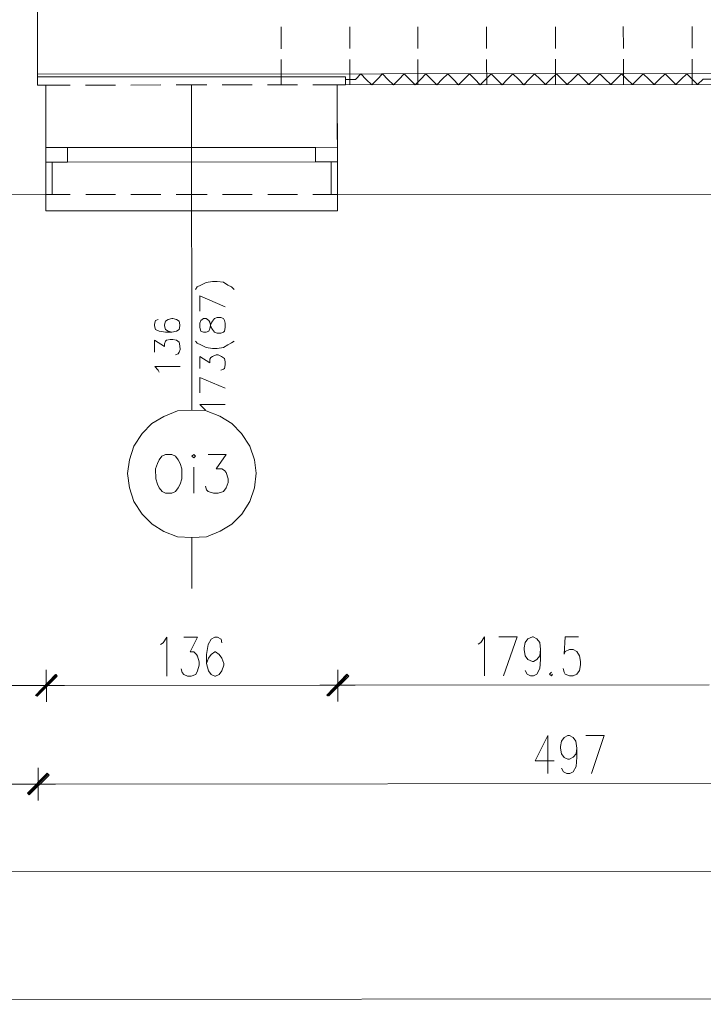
# Model space of a CAD drawing. Header units: inches. Extents: x -5850 to 5646, y 8947 to 13007.
# Tile 24 of 256: x -3368 to -3049, y 8947 to 9406. Entities that reach past the tile are written whole.
import ezdxf

# ---------------------------------------------------------------- set-up
doc = ezdxf.new("R2010")
doc.units = ezdxf.units.IN
doc.header["$MEASUREMENT"] = 0
for name, color, linetype in [('at_Entity', 7, 'Continuous'), ('at_Rect', 7, 'Continuous'), ('at_Solid', 7, 'Continuous')]:
    doc.layers.add(name, color=color, linetype=linetype)

msp = doc.modelspace()

# ---------------------------------------------------------------- hatches: boundary and pattern name
at = {"layer": 'at_Solid', "lineweight": 20}
for points in [[(-3351.27, 9100.67), (-3359.71, 9090.53), (-3360.55, 9090.95)], [(-3360.55, 9090.95), (-3359.71, 9090.53), (-3350.84, 9100.67)], [(-3350.42, 9099.83), (-3351.27, 9100.67), (-3359.71, 9090.53)], [(-3359.71, 9090.53), (-3350.84, 9100.67), (-3350.42, 9099.83)], [(-3215.25, 9100.79), (-3224.12, 9090.65), (-3224.54, 9091.07)], [(-3224.54, 9091.07), (-3223.69, 9090.65), (-3215.25, 9100.79)], [(-3214.41, 9099.95), (-3215.25, 9100.79), (-3224.12, 9090.65)], [(-3223.69, 9090.65), (-3215.25, 9100.79), (-3214.41, 9099.95)], [(-3355.03, 9054.62), (-3363.47, 9044.48), (-3364.31, 9045.32)], [(-3364.31, 9045.32), (-3363.47, 9044.48), (-3355.03, 9054.62)], [(-3354.18, 9053.78), (-3355.03, 9054.62), (-3363.47, 9044.48)], [(-3363.47, 9044.48), (-3355.03, 9054.62), (-3354.18, 9053.78)]]:
    msp.add_hatch(color=7, dxfattribs=at).paths.add_polyline_path(points)

# ---------------------------------------------------------------- linework, layer by layer
at = {"layer": 'at_Entity', "color": 7, "lineweight": 20}
for p, q in [((-3359.54, 9375.64), (-3360.02, 9909.56)), ((-3245.93, 9392.64), (-3245.94, 9402.78)), ((-3213.83, 9392.67), (-3213.83, 9402.81)), ((-3182.15, 9392.7), (-3182.15, 9402.84)), ((-3150.04, 9392.73), (-3150.05, 9402.87)), ((-3117.94, 9392.76), (-3117.95, 9402.89)), ((-3086.26, 9392.79), (-3086.27, 9402.92)), ((-3054.16, 9392.81), (-3054.17, 9402.95)), ((-3245.91, 9375.75), (-3245.92, 9387.57)), ((-3213.81, 9375.77), (-3213.82, 9387.6)), ((-3182.13, 9375.8), (-3182.14, 9387.63)), ((-3150.03, 9375.83), (-3150.04, 9387.66)), ((-3117.93, 9375.86), (-3117.94, 9387.69)), ((-3086.25, 9375.89), (-3086.26, 9387.72)), ((-3054.15, 9375.92), (-3054.16, 9387.74)), ((-3359.54, 9380.71), (-2863.65, 9381.16)), ((-3211.28, 9378.31), (-3208.75, 9380.85)), ((-3208.75, 9380.85), (-3206.21, 9378.32)), ((-3201.14, 9378.32), (-3198.61, 9380.86)), ((-3198.61, 9380.86), (-3196.07, 9378.33)), ((-3191, 9378.33), (-3188.48, 9380.87)), ((-3188.48, 9380.87), (-3185.94, 9378.33)), ((-3180.87, 9378.34), (-3178.34, 9380.87)), ((-3178.34, 9380.87), (-3175.8, 9378.34)), ((-3170.73, 9378.35), (-3168.2, 9380.88)), ((-3168.2, 9380.88), (-3165.66, 9378.35)), ((-3160.59, 9378.36), (-3158.06, 9380.89)), ((-3158.06, 9380.89), (-3155.52, 9378.36)), ((-3150.45, 9378.37), (-3147.92, 9380.9)), ((-3147.92, 9380.9), (-3145.38, 9378.37)), ((-3140.32, 9378.38), (-3137.79, 9380.91)), ((-3137.79, 9380.91), (-3135.25, 9378.38)), ((-3130.18, 9378.38), (-3127.65, 9380.92)), ((-3127.65, 9380.92), (-3125.11, 9378.39)), ((-3120.04, 9378.39), (-3117.51, 9380.93)), ((-3117.51, 9380.93), (-3114.97, 9378.4)), ((-3109.9, 9378.4), (-3107.37, 9380.94)), ((-3107.37, 9380.94), (-3104.83, 9378.41)), ((-3099.76, 9378.41), (-3097.23, 9380.95)), ((-3097.23, 9380.95), (-3094.7, 9378.42)), ((-3089.63, 9378.42), (-3087.1, 9380.96)), ((-3087.1, 9380.96), (-3084.56, 9378.43)), ((-3079.49, 9378.43), (-3076.96, 9380.97)), ((-3076.96, 9380.97), (-3074.42, 9378.43)), ((-3069.36, 9378.44), (-3066.82, 9380.97)), ((-3066.82, 9380.97), (-3064.29, 9378.44)), ((-3059.22, 9378.45), (-3056.68, 9380.98)), ((-3056.68, 9380.98), (-3054.15, 9378.45)), ((-3215.93, 9379.57), (-3359.54, 9379.45)), ((-3359.54, 9379.45), (-3359.54, 9375.64)), ((-3302.09, 9375.7), (-3316.03, 9375.68)), ((-3280.55, 9375.71), (-3294.91, 9375.7)), ((-3287.73, 9375.71), (-3287.6, 9224.07)), ((-3259.43, 9375.73), (-3273.37, 9375.72)), ((-3238.31, 9375.75), (-3252.25, 9375.74)), ((-3215.92, 9375.77), (-3231.13, 9375.76)), ((-3219.73, 9375.77), (-3040.63, 9375.93)), ((-3219.69, 9339.87), (-3219.73, 9375.77)), ((-3219.68, 9324.66), (-3219.73, 9375.77)), ((-3215.92, 9375.77), (-3215.93, 9379.57)), ((-3215.93, 9378.31), (-3211.28, 9378.31)), ((-3203.67, 9375.78), (-3206.21, 9378.32)), ((-3201.14, 9378.32), (-3203.67, 9375.78)), ((-3193.54, 9375.79), (-3196.07, 9378.33)), ((-3191, 9378.33), (-3193.54, 9375.79)), ((-3183.4, 9375.8), (-3185.94, 9378.33)), ((-3180.87, 9378.34), (-3183.4, 9375.8)), ((-3173.26, 9375.81), (-3175.8, 9378.34)), ((-3170.73, 9378.35), (-3173.26, 9375.81)), ((-3163.13, 9375.82), (-3165.66, 9378.35)), ((-3160.59, 9378.36), (-3163.13, 9375.82)), ((-3152.99, 9375.83), (-3155.52, 9378.36)), ((-3150.45, 9378.37), (-3152.99, 9375.83)), ((-3142.85, 9375.84), (-3145.38, 9378.37)), ((-3140.32, 9378.38), (-3142.85, 9375.84)), ((-3132.71, 9375.85), (-3135.25, 9378.38)), ((-3130.18, 9378.38), (-3132.71, 9375.85)), ((-3122.57, 9375.86), (-3125.11, 9378.39)), ((-3120.04, 9378.39), (-3122.57, 9375.86)), ((-3112.44, 9375.86), (-3114.97, 9378.4)), ((-3109.9, 9378.4), (-3112.44, 9375.86)), ((-3102.3, 9375.87), (-3104.83, 9378.41)), ((-3099.76, 9378.41), (-3102.3, 9375.87)), ((-3092.16, 9375.88), (-3094.7, 9378.42)), ((-3089.63, 9378.42), (-3092.16, 9375.88)), ((-3082.02, 9375.89), (-3084.56, 9378.43)), ((-3079.49, 9378.43), (-3082.02, 9375.89)), ((-3071.88, 9375.9), (-3074.42, 9378.43)), ((-3069.36, 9378.44), (-3071.88, 9375.9)), ((-3061.75, 9375.91), (-3064.29, 9378.44)), ((-3059.22, 9378.45), (-3061.75, 9375.91)), ((-3051.61, 9375.92), (-3054.15, 9378.45)), ((-3049.08, 9378.46), (-3051.61, 9375.92)), ((-3049.08, 9378.46), (-3044.85, 9378.46)), ((-3344.33, 9375.66), (-3359.54, 9375.64)), ((-3359.54, 9375.64), (-3355.74, 9375.65)), ((-3355.7, 9339.74), (-3355.74, 9375.65)), ((-3355.69, 9324.54), (-3355.74, 9375.65)), ((-3323.21, 9375.68), (-3337.15, 9375.66)), ((-3229.84, 9346.61), (-3345.57, 9346.51)), ((-3352.75, 9339.75), (-3352.73, 9324.54)), ((-3229.83, 9339.86), (-3345.57, 9339.75)), ((-3222.65, 9339.86), (-3222.64, 9324.66)), ((-3479.45, 9324.43), (-3355.69, 9324.54)), ((-3344.29, 9324.55), (-3355.69, 9324.54)), ((-3355.69, 9324.54), (-3355.68, 9316.93)), ((-3323.17, 9324.57), (-3337.1, 9324.56)), ((-3302.04, 9324.59), (-3315.99, 9324.57)), ((-3280.5, 9324.61), (-3294.87, 9324.59)), ((-3259.39, 9324.62), (-3273.33, 9324.61)), ((-3238.26, 9324.64), (-3252.2, 9324.63)), ((-3219.68, 9324.66), (-3231.08, 9324.65)), ((-3219.68, 9324.66), (-3040.58, 9324.82)), ((-3219.67, 9317.06), (-3219.68, 9324.66)), ((-3355.68, 9316.93), (-3219.67, 9317.06)), ((-3280.89, 9283.63), (-3277.94, 9284.06)), ((-3277.94, 9284.06), (-3275.82, 9284.06)), ((-3275.82, 9284.06), (-3272.87, 9283.64)), ((-3285.96, 9280.25), (-3285.12, 9281.51)), ((-3285.12, 9281.51), (-3283.42, 9282.36)), ((-3283.42, 9282.36), (-3280.89, 9283.63)), ((-3272.87, 9283.64), (-3270.75, 9282.37)), ((-3270.75, 9282.37), (-3269.06, 9281.53)), ((-3269.06, 9281.53), (-3267.79, 9280.26)), ((-3283.83, 9270.11), (-3283.84, 9277.29)), ((-3283.84, 9277.29), (-3272.01, 9272.23)), ((-3304.53, 9265.87), (-3304.95, 9264.18)), ((-3303.26, 9266.29), (-3304.53, 9265.87)), ((-3299.88, 9265.45), (-3300.31, 9263.76)), ((-3298.61, 9266.3), (-3299.88, 9265.45)), ((-3296.92, 9266.72), (-3298.61, 9266.3)), ((-3296.51, 9266.72), (-3296.92, 9266.72)), ((-3294.82, 9266.3), (-3296.51, 9266.72)), ((-3293.54, 9265.46), (-3294.82, 9266.3)), ((-3293.12, 9263.77), (-3293.54, 9265.46)), ((-3283.41, 9265.89), (-3283.83, 9264.62)), ((-3282.14, 9266.74), (-3283.41, 9265.89)), ((-3280.88, 9266.74), (-3282.14, 9266.74)), ((-3279.61, 9265.89), (-3280.88, 9266.74)), ((-3279.18, 9265.05), (-3279.61, 9265.89)), ((-3278.76, 9264.2), (-3277.92, 9265.47)), ((-3277.92, 9265.47), (-3277.07, 9266.74)), ((-3277.07, 9266.74), (-3275.81, 9267.16)), ((-3275.81, 9267.16), (-3274.12, 9267.16)), ((-3274.12, 9267.16), (-3272.85, 9266.74)), ((-3272.85, 9266.74), (-3272.43, 9265.9)), ((-3272.43, 9265.9), (-3272, 9264.63)), ((-3304.95, 9264.18), (-3304.95, 9263.33)), ((-3304.95, 9263.33), (-3304.53, 9261.65)), ((-3304.53, 9261.65), (-3302.84, 9260.8)), ((-3300.31, 9263.76), (-3300.31, 9263.34)), ((-3300.31, 9263.34), (-3299.88, 9261.65)), ((-3299.88, 9261.65), (-3298.61, 9260.81)), ((-3294.81, 9260.81), (-3293.54, 9261.66)), ((-3293.54, 9261.66), (-3293.12, 9263.35)), ((-3293.12, 9263.35), (-3293.12, 9263.77)), ((-3283.83, 9264.62), (-3283.83, 9262.51)), ((-3283.83, 9262.51), (-3283.4, 9260.82)), ((-3279.6, 9260.82), (-3279.18, 9262.09)), ((-3278.76, 9262.94), (-3279.18, 9265.05)), ((-3279.18, 9262.09), (-3278.76, 9264.2)), ((-3277.92, 9261.67), (-3278.76, 9262.94)), ((-3277.07, 9260.4), (-3277.92, 9261.67)), ((-3272, 9262.52), (-3272.42, 9260.83)), ((-3272, 9264.63), (-3272, 9262.52)), ((-3304.94, 9251.09), (-3304.95, 9256.58)), ((-3304.95, 9256.58), (-3300.3, 9253.62)), ((-3302.84, 9260.8), (-3299.88, 9260.38)), ((-3299.88, 9260.38), (-3296.92, 9260.39)), ((-3299.88, 9256.16), (-3299.45, 9256.58)), ((-3299.45, 9256.58), (-3297.76, 9257.01)), ((-3298.61, 9260.81), (-3296.92, 9260.39)), ((-3297.76, 9257.01), (-3296.5, 9257.01)), ((-3296.92, 9260.39), (-3294.81, 9260.81)), ((-3296.5, 9257.01), (-3294.81, 9256.59)), ((-3294.81, 9256.59), (-3293.54, 9255.74)), ((-3283.4, 9260.82), (-3282.14, 9260.4)), ((-3282.14, 9260.4), (-3280.87, 9260.4)), ((-3280.87, 9260.4), (-3279.6, 9260.82)), ((-3275.8, 9259.98), (-3277.07, 9260.4)), ((-3274.11, 9259.98), (-3275.8, 9259.98)), ((-3272.85, 9260.41), (-3274.11, 9259.98)), ((-3272.42, 9260.83), (-3272.85, 9260.41)), ((-3300.3, 9254.89), (-3299.88, 9256.16)), ((-3300.3, 9253.62), (-3300.3, 9254.89)), ((-3293.54, 9255.74), (-3293.12, 9254.05)), ((-3293.11, 9252.36), (-3293.53, 9251.1)), ((-3293.12, 9254.05), (-3293.11, 9252.36)), ((-3285.93, 9256.17), (-3285.09, 9255.33)), ((-3285.09, 9255.33), (-3283.4, 9254.48)), ((-3283.4, 9254.48), (-3280.86, 9253.22)), ((-3280.86, 9253.22), (-3277.91, 9252.8)), ((-3277.91, 9252.8), (-3275.79, 9252.8)), ((-3275.79, 9252.8), (-3272.84, 9253.23)), ((-3272.84, 9253.23), (-3270.73, 9254.5)), ((-3270.73, 9254.5), (-3269.04, 9255.34)), ((-3269.04, 9255.34), (-3267.77, 9256.19)), ((-3293.95, 9250.25), (-3295.23, 9249.83)), ((-3293.53, 9251.1), (-3293.95, 9250.25)), ((-3283.81, 9243.5), (-3283.81, 9248.99)), ((-3283.81, 9248.99), (-3279.17, 9246.04)), ((-3279.17, 9247.73), (-3278.75, 9248.57)), ((-3279.17, 9246.04), (-3279.17, 9247.73)), ((-3278.75, 9248.57), (-3277.9, 9249)), ((-3277.9, 9249), (-3276.22, 9249.84)), ((-3276.22, 9249.84), (-3275.37, 9249.84)), ((-3275.37, 9249.84), (-3273.68, 9249)), ((-3273.68, 9249), (-3272.41, 9248.16)), ((-3272.41, 9248.16), (-3271.99, 9246.47)), ((-3304.93, 9244.33), (-3293.11, 9244.34)), ((-3303.24, 9242.64), (-3304.93, 9244.33)), ((-3302.82, 9241.8), (-3303.24, 9242.64)), ((-3272.83, 9243.09), (-3274.1, 9242.66)), ((-3272.41, 9243.51), (-3272.83, 9243.09)), ((-3271.98, 9245.2), (-3272.41, 9243.51)), ((-3271.99, 9246.47), (-3271.98, 9245.2)), ((-3283.8, 9232.1), (-3283.81, 9239.28)), ((-3283.81, 9239.28), (-3271.97, 9234.22)), ((-3283.79, 9226.61), (-3271.97, 9226.62)), ((-3282.1, 9224.92), (-3283.79, 9226.61)), ((-3281.26, 9224.07), (-3282.1, 9224.92)), ((-3300.69, 9221.1), (-3306.18, 9217.72)), ((-3294.35, 9223.64), (-3300.69, 9221.1)), ((-3287.6, 9224.07), (-3294.35, 9223.64)), ((-3280.84, 9223.65), (-3287.6, 9224.07)), ((-3274.5, 9221.12), (-3280.84, 9223.65)), ((-3269, 9217.75), (-3274.5, 9221.12)), ((-3306.18, 9217.72), (-3310.82, 9213.07)), ((-3264.35, 9213.11), (-3269, 9217.75)), ((-3310.82, 9213.07), (-3314.62, 9207.15)), ((-3260.55, 9207.2), (-3264.35, 9213.11)), ((-3314.62, 9207.15), (-3316.72, 9200.81)), ((-3258.43, 9200.86), (-3260.55, 9207.2)), ((-3301.52, 9202.51), (-3302.78, 9200.82)), ((-3299.83, 9203.36), (-3301.52, 9202.51)), ((-3296.87, 9203.36), (-3299.83, 9203.36)), ((-3295.18, 9202.52), (-3296.87, 9203.36)), ((-3293.91, 9200.83), (-3295.18, 9202.52)), ((-3286.73, 9203.37), (-3287.58, 9202.53)), ((-3287.58, 9202.53), (-3286.73, 9201.68)), ((-3285.89, 9202.53), (-3286.73, 9203.37)), ((-3286.73, 9201.68), (-3285.89, 9202.53)), ((-3279.98, 9203.38), (-3271.53, 9203.38)), ((-3271.53, 9203.38), (-3276.17, 9196.62)), ((-3316.72, 9200.81), (-3317.56, 9194.47)), ((-3303.62, 9199.13), (-3304.47, 9196.6)), ((-3304.47, 9196.6), (-3304.46, 9191.95)), ((-3302.78, 9200.82), (-3303.62, 9199.13)), ((-3293.07, 9199.14), (-3293.91, 9200.83)), ((-3292.22, 9196.61), (-3293.07, 9199.14)), ((-3292.21, 9191.96), (-3292.22, 9196.61)), ((-3286.72, 9197.46), (-3286.71, 9185.21)), ((-3276.17, 9196.62), (-3273.63, 9196.62)), ((-3273.63, 9196.62), (-3272.36, 9195.78)), ((-3257.58, 9194.53), (-3258.43, 9200.86)), ((-3317.56, 9194.47), (-3316.71, 9187.72)), ((-3304.46, 9191.95), (-3303.61, 9189.42)), ((-3293.06, 9189.42), (-3292.21, 9191.96)), ((-3272.36, 9195.78), (-3271.52, 9194.94)), ((-3271.52, 9194.94), (-3270.67, 9191.98)), ((-3270.67, 9191.98), (-3270.67, 9190.29)), ((-3258.42, 9187.77), (-3257.58, 9194.53)), ((-3316.71, 9187.72), (-3314.59, 9181.38)), ((-3303.61, 9189.42), (-3302.77, 9187.73)), ((-3302.77, 9187.73), (-3301.5, 9186.04)), ((-3295.17, 9186.04), (-3293.9, 9187.74)), ((-3293.9, 9187.74), (-3293.06, 9189.42)), ((-3280.8, 9186.9), (-3281.23, 9188.59)), ((-3271.51, 9187.76), (-3272.78, 9186.06)), ((-3270.67, 9190.29), (-3271.51, 9187.76)), ((-3260.52, 9181.43), (-3258.42, 9187.77)), ((-3301.5, 9186.04), (-3299.81, 9185.2)), ((-3299.81, 9185.2), (-3296.85, 9185.2)), ((-3296.85, 9185.2), (-3295.17, 9186.04)), ((-3279.96, 9186.06), (-3280.8, 9186.9)), ((-3277.42, 9185.22), (-3279.96, 9186.06)), ((-3275.31, 9185.22), (-3277.42, 9185.22)), ((-3272.78, 9186.06), (-3275.31, 9185.22)), ((-3314.59, 9181.38), (-3310.78, 9175.47)), ((-3264.32, 9175.51), (-3260.52, 9181.43)), ((-3310.78, 9175.47), (-3306.13, 9170.83)), ((-3268.96, 9170.86), (-3264.32, 9175.51)), ((-3306.13, 9170.83), (-3300.64, 9167.45)), ((-3274.45, 9167.48), (-3268.96, 9170.86)), ((-3300.64, 9167.45), (-3294.3, 9164.92)), ((-3294.3, 9164.92), (-3287.54, 9164.51)), ((-3287.54, 9164.51), (-3280.78, 9164.94)), ((-3287.54, 9164.51), (-3287.52, 9140.85)), ((-3280.78, 9164.94), (-3274.45, 9167.48)), ((-3302.28, 9114.65), (-3301.02, 9115.5)), ((-3301.02, 9115.5), (-3299.33, 9118.03)), ((-3299.33, 9118.03), (-3299.31, 9099.87)), ((-3291.3, 9118.04), (-3284.97, 9118.05)), ((-3284.97, 9118.05), (-3288.34, 9111.28)), ((-3279.9, 9114.67), (-3280.74, 9110.03)), ((-3278.63, 9117.21), (-3279.9, 9114.67)), ((-3276.94, 9118.05), (-3278.63, 9117.21)), ((-3275.67, 9118.06), (-3276.94, 9118.05)), ((-3273.98, 9117.21), (-3275.67, 9118.06)), ((-3273.56, 9115.52), (-3273.98, 9117.21)), ((-3154.02, 9114.79), (-3152.76, 9115.63)), ((-3152.76, 9115.63), (-3151.07, 9118.17)), ((-3151.07, 9118.17), (-3151.05, 9100)), ((-3144.31, 9118.17), (-3135.86, 9118.18)), ((-3135.86, 9118.18), (-3142.18, 9100.01)), ((-3132.48, 9113.11), (-3132.06, 9115.65)), ((-3132.06, 9115.65), (-3130.79, 9117.34)), ((-3130.79, 9117.34), (-3128.68, 9118.19)), ((-3128.68, 9118.19), (-3128.26, 9118.19)), ((-3128.26, 9118.19), (-3126.57, 9117.34)), ((-3126.57, 9117.34), (-3125.3, 9115.66)), ((-3125.3, 9115.66), (-3124.87, 9112.28)), ((-3113.47, 9118.2), (-3113.89, 9110.18)), ((-3107.14, 9118.21), (-3113.47, 9118.2)), ((-3288.34, 9111.28), (-3286.65, 9111.29)), ((-3286.65, 9111.29), (-3285.38, 9110.02)), ((-3285.38, 9110.02), (-3284.96, 9109.18)), ((-3280.74, 9110.03), (-3280.73, 9105.8)), ((-3278.62, 9110.03), (-3279.89, 9108.34)), ((-3276.93, 9111.3), (-3278.62, 9110.03)), ((-3276.52, 9111.3), (-3276.93, 9111.3)), ((-3274.82, 9110.03), (-3276.52, 9111.3)), ((-3273.55, 9108.34), (-3274.82, 9110.03)), ((-3132.48, 9112.27), (-3132.48, 9113.11)), ((-3132.05, 9109.31), (-3132.48, 9112.27)), ((-3130.78, 9107.62), (-3132.05, 9109.31)), ((-3125.29, 9109.32), (-3126.56, 9107.63)), ((-3124.87, 9112.28), (-3125.29, 9109.32)), ((-3124.87, 9112.28), (-3124.87, 9107.63)), ((-3113.89, 9110.18), (-3113.47, 9111.44)), ((-3113.47, 9111.44), (-3111.35, 9112.29)), ((-3111.35, 9112.29), (-3109.66, 9112.29)), ((-3109.66, 9112.29), (-3107.97, 9111.45)), ((-3107.97, 9111.45), (-3106.71, 9109.34)), ((-3106.71, 9109.34), (-3106.28, 9106.8)), ((-3284.96, 9109.18), (-3284.11, 9106.64)), ((-3284.11, 9104.95), (-3284.96, 9102.42)), ((-3284.11, 9106.64), (-3284.11, 9104.95)), ((-3279.89, 9108.34), (-3280.73, 9105.8)), ((-3280.73, 9105.8), (-3279.89, 9102.42)), ((-3272.71, 9105.81), (-3273.55, 9108.34)), ((-3273.55, 9102.43), (-3272.71, 9104.96)), ((-3272.71, 9104.96), (-3272.71, 9105.81)), ((-3128.67, 9106.78), (-3130.78, 9107.62)), ((-3128.25, 9106.78), (-3128.67, 9106.78)), ((-3126.56, 9107.63), (-3128.25, 9106.78)), ((-3124.87, 9107.63), (-3125.29, 9103.41)), ((-3106.28, 9105.11), (-3106.7, 9102.58)), ((-3106.28, 9106.8), (-3106.28, 9105.11)), ((-3360.55, 9090.95), (-3351.27, 9100.67)), ((-3350.84, 9100.67), (-3360.55, 9090.95)), ((-3360.13, 9090.52), (-3350.84, 9100.25)), ((-3350.42, 9100.25), (-3360.13, 9090.52)), ((-3351.27, 9100.67), (-3359.71, 9090.53)), ((-3351.27, 9100.67), (-3359.71, 9090.53)), ((-3359.71, 9090.53), (-3350.84, 9100.67)), ((-3359.71, 9090.53), (-3350.84, 9100.67)), ((-3355.49, 9102.78), (-3355.48, 9087.99)), ((-3355.48, 9087.99), (-3355.49, 9102.78)), ((-3350.42, 9099.83), (-3351.27, 9100.67)), ((-3350.84, 9100.67), (-3350.42, 9099.83)), ((-3292.13, 9101.57), (-3292.56, 9103.26)), ((-3291.29, 9100.72), (-3292.13, 9101.57)), ((-3289.6, 9099.88), (-3291.29, 9100.72)), ((-3285.8, 9100.73), (-3287.91, 9099.88)), ((-3284.96, 9102.42), (-3285.8, 9100.73)), ((-3279.89, 9102.42), (-3278.61, 9100.74)), ((-3278.61, 9100.74), (-3276.92, 9099.89)), ((-3276.5, 9099.89), (-3274.82, 9100.74)), ((-3274.82, 9100.74), (-3273.55, 9102.43)), ((-3224.54, 9091.07), (-3215.25, 9100.79)), ((-3215.25, 9100.79), (-3224.54, 9091.07)), ((-3224.54, 9090.65), (-3214.83, 9100.37)), ((-3215.25, 9100.79), (-3224.12, 9090.65)), ((-3215.25, 9100.79), (-3224.12, 9090.65)), ((-3214.83, 9100.37), (-3224.12, 9090.65)), ((-3223.69, 9090.65), (-3215.25, 9100.79)), ((-3223.69, 9090.65), (-3215.25, 9100.79)), ((-3219.48, 9102.9), (-3219.47, 9088.11)), ((-3219.47, 9088.11), (-3219.48, 9102.9)), ((-3214.41, 9099.95), (-3215.25, 9100.79)), ((-3215.25, 9100.79), (-3214.41, 9099.95)), ((-3131.2, 9100.87), (-3132.04, 9102.55)), ((-3129.51, 9100.02), (-3131.2, 9100.87)), ((-3126.55, 9100.87), (-3128.24, 9100.02)), ((-3125.29, 9103.41), (-3126.55, 9100.87)), ((-3119.79, 9101.72), (-3120.64, 9100.88)), ((-3120.64, 9100.88), (-3119.79, 9100.03)), ((-3119.79, 9100.03), (-3119.37, 9100.88)), ((-3113.88, 9101.73), (-3114.31, 9103.42)), ((-3113.46, 9100.88), (-3113.88, 9101.73)), ((-3111.34, 9100.04), (-3113.46, 9100.88)), ((-3107.96, 9100.89), (-3109.65, 9100.04)), ((-3106.7, 9102.58), (-3107.96, 9100.89)), ((-3473.34, 9095.49), (-3360.98, 9095.59)), ((-3363.52, 9095.59), (-3347.04, 9095.61)), ((-3347.04, 9095.61), (-3363.52, 9095.59)), ((-3359.71, 9090.53), (-3350.42, 9099.83)), ((-3350.42, 9099.83), (-3359.71, 9090.53)), ((-3349.57, 9095.6), (-3225.39, 9095.71)), ((-3287.91, 9099.88), (-3289.6, 9099.88)), ((-3276.92, 9099.89), (-3276.5, 9099.89)), ((-3227.92, 9095.71), (-3211.45, 9095.73)), ((-3211.45, 9095.73), (-3227.92, 9095.71)), ((-3224.12, 9090.65), (-3214.41, 9099.95)), ((-3214.41, 9099.95), (-3223.69, 9090.65)), ((-3213.98, 9095.72), (-3046.29, 9095.87)), ((-3128.24, 9100.02), (-3129.51, 9100.02)), ((-3109.65, 9100.04), (-3111.34, 9100.04)), ((-3359.71, 9090.53), (-3360.55, 9090.95)), ((-3360.55, 9090.95), (-3359.71, 9090.53)), ((-3224.12, 9090.65), (-3224.54, 9091.07)), ((-3224.54, 9091.07), (-3223.69, 9090.65)), ((-3121.46, 9072.15), (-3127.36, 9060.32)), ((-3121.46, 9072.15), (-3121.44, 9054.41)), ((-3115.54, 9067.09), (-3115.12, 9069.62)), ((-3115.12, 9069.62), (-3113.85, 9071.31)), ((-3113.85, 9071.31), (-3112.17, 9072.16)), ((-3112.17, 9072.16), (-3111.32, 9072.16)), ((-3111.32, 9072.16), (-3109.63, 9071.32)), ((-3109.63, 9071.32), (-3108.36, 9069.63)), ((-3108.36, 9069.63), (-3107.93, 9066.25)), ((-3103.72, 9072.17), (-3095.27, 9072.17)), ((-3095.27, 9072.17), (-3101.16, 9054.43)), ((-3115.54, 9066.24), (-3115.54, 9067.09)), ((-3115.11, 9063.71), (-3115.54, 9066.24)), ((-3113.85, 9062.02), (-3115.11, 9063.71)), ((-3108.35, 9063.72), (-3109.62, 9062.03)), ((-3107.93, 9066.25), (-3108.35, 9063.72)), ((-3107.93, 9066.25), (-3107.93, 9062.03)), ((-3127.36, 9060.32), (-3118.49, 9060.33)), ((-3112.16, 9061.18), (-3113.85, 9062.02)), ((-3111.31, 9061.18), (-3112.16, 9061.18)), ((-3109.62, 9062.03), (-3111.31, 9061.18)), ((-3107.93, 9062.03), (-3108.35, 9057.8)), ((-3364.31, 9045.32), (-3355.03, 9054.62)), ((-3355.03, 9054.62), (-3364.31, 9045.32)), ((-3363.89, 9044.9), (-3354.61, 9054.2)), ((-3354.61, 9054.2), (-3363.89, 9044.9)), ((-3355.03, 9054.62), (-3363.47, 9044.48)), ((-3355.03, 9054.62), (-3363.47, 9044.48)), ((-3363.47, 9044.48), (-3355.03, 9054.62)), ((-3363.47, 9044.48), (-3355.03, 9054.62)), ((-3359.25, 9057.15), (-3359.24, 9041.95)), ((-3359.24, 9041.95), (-3359.25, 9057.15)), ((-3354.18, 9053.78), (-3355.03, 9054.62)), ((-3355.03, 9054.62), (-3354.18, 9053.78)), ((-3114.26, 9055.26), (-3115.11, 9056.95)), ((-3112.57, 9054.42), (-3114.26, 9055.26)), ((-3111.3, 9054.42), (-3112.57, 9054.42)), ((-3109.61, 9055.27), (-3111.3, 9054.42)), ((-3108.35, 9057.8), (-3109.61, 9055.27)), ((-3391.77, 9049.52), (-3364.74, 9049.55)), ((-3367.7, 9049.54), (-3351.22, 9049.56)), ((-3351.22, 9049.56), (-3367.7, 9049.54)), ((-3363.47, 9044.48), (-3354.18, 9053.78)), ((-3354.18, 9053.78), (-3363.47, 9044.48)), ((-3353.75, 9049.56), (-2868.84, 9049.99)), ((-3363.47, 9044.48), (-3364.31, 9045.32)), ((-3364.31, 9045.32), (-3363.47, 9044.48)), ((-5343.24, 9006.81), (-625.02, 9011.02))]:
    msp.add_line(p, q, dxfattribs=at)
at = {"layer": 'at_Rect', "color": 7, "lineweight": 20}
for p, q in [((-3355.71, 9346.5), (-3345.57, 9346.51)), ((-3355.71, 9346.5), (-3355.7, 9339.74)), ((-3345.57, 9339.75), (-3345.57, 9346.51)), ((-3229.84, 9346.61), (-3219.7, 9346.62)), ((-3229.84, 9346.61), (-3229.83, 9339.86)), ((-3219.69, 9339.87), (-3219.7, 9346.62)), ((-3345.57, 9339.75), (-3355.7, 9339.74)), ((-3219.69, 9339.87), (-3229.83, 9339.86)), ((1968.99, 8953.78), (-5846.64, 8946.8))]:
    msp.add_line(p, q, dxfattribs=at)

doc.saveas('drawing.dxf')
